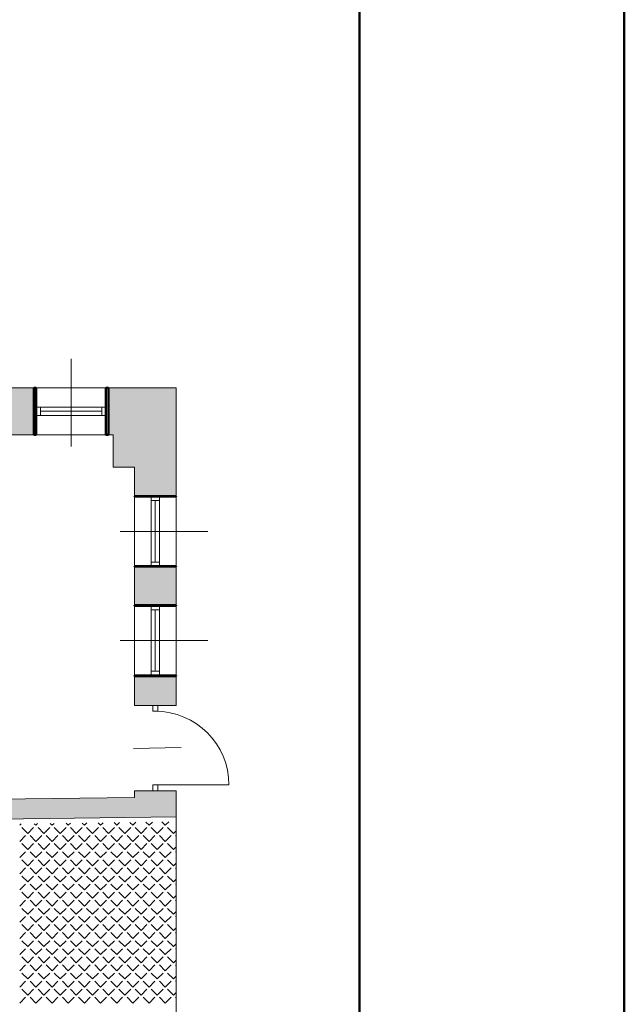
# Model space of a CAD drawing. Header units: millimetres. Extents: x -23540 to 53212, y -37964 to 41185.
# Tile 167 of 203: x 13002 to 13740, y -30398 to -29196. Entities that reach past the tile are written whole.
import ezdxf

# ---------------------------------------------------------------- set-up
doc = ezdxf.new("R2010")
doc.units = ezdxf.units.MM
doc.layers.get('0').update_dxf_attribs({"lineweight": 18})
for name, color, linetype, lineweight in [('Cienka', 7, 'Continuous', 18), ('M_Ramki rysunków', 2, 'Continuous', 18), ('PG_WIDOKOWE_CIENKIE', 1, 'Continuous', 18), ('PG_ŚCIANY_DZIAŁOWE', 3, 'Continuous', 18), ('PG_ŚCIANY_SŁUPY', 4, 'Continuous', 18), ('Przekrojowa', 60, 'Continuous', 18)]:
    doc.layers.add(name, color=color, linetype=linetype, lineweight=lineweight)

msp = doc.modelspace()

# ---------------------------------------------------------------- hatches: boundary and pattern name
at = {"layer": 'PG_ŚCIANY_DZIAŁOWE', "true_color": 0x636466, "transparency": 33554610}
h = msp.add_hatch(color=251, dxfattribs=at)
h.dxf.hatch_style = 1
h.paths.add_polyline_path([(13018.9, -29645.5), (12978.4, -29645.5), (12978.4, -29702.7), (13018.9, -29702.7)])
h = msp.add_hatch(color=251, dxfattribs=at)
h.dxf.hatch_style = 1
h.paths.add_polyline_path([(13192.9, -29645.5), (13110.4, -29645.5), (13110.4, -29702.7), (13115.9, -29702.7), (13115.9, -29742.2), (13129.5, -29742.2), (13141.9, -29742.2), (13141.9, -29777.7), (13192.9, -29777.7)])
h = msp.add_hatch(color=251, dxfattribs=at)
h.dxf.hatch_style = 1
h.paths.add_polyline_path([(13192.9, -29863.7), (13141.9, -29863.7), (13141.9, -29910.7), (13192.9, -29910.7)])
h = msp.add_hatch(color=251, dxfattribs=at)
h.dxf.hatch_style = 1
h.paths.add_polyline_path([(13192.9, -29997.7), (13141.9, -29997.7), (13141.9, -30033.5), (13192.9, -30033.5)])
h = msp.add_hatch(color=251, dxfattribs=at)
h.dxf.hatch_style = 1
h.paths.add_polyline_path([(13192.9, -30145.1), (13192.9, -30137.5), (13141.9, -30137.5), (13141.9, -30145.7), (12888.9, -30148.8), (12768.9, -30150.2), (12729.4, -30150.7), (12729.4, -30497.2), (12729.4, -30518.7), (12753.9, -30518.7), (12753.9, -30174.9), (12888.9, -30173.3), (13192.9, -30169.6)])

# ---------------------------------------------------------------- linework, layer by layer
at = {"color": 251, "lineweight": 20, "true_color": 0x636466}
for p, q in [((13064.8, -29610.1), (13064.8, -29716.9)), ((13018.9, -29702.7), (13018.9, -29645.5)), ((13110.4, -29702.7), (13110.4, -29645.5)), ((13115.9, -29702.7), (12587.9, -29702.7)), ((13115.9, -29742.2), (13115.9, -29702.7)), ((13115.9, -29742.2), (13141.9, -29742.2)), ((13141.9, -29777.7), (13192.9, -29777.7)), ((13172.4, -29778.2), (13162.4, -29778.2)), ((13231.4, -29820.9), (13124.6, -29820.9)), ((13172.4, -29863.2), (13162.4, -29863.2)), ((13141.9, -29910.7), (13192.9, -29910.7)), ((13141.9, -29910.7), (13192.9, -29910.7)), ((13141.9, -29910.7), (13192.9, -29910.7)), ((13172.4, -29911.7), (13162.4, -29911.7)), ((13231.4, -29954.2), (13124.6, -29954.2)), ((13141.9, -29997.7), (13192.9, -29997.7)), ((13172.4, -29996.7), (13162.4, -29996.7)), ((13141.9, -30033.5), (13192.9, -30033.5)), ((13141.9, -30145.7), (13141.9, -30137.5)), ((13141.9, -30137.5), (13192.9, -30137.5)), ((13167.4, -30130.5), (13257.4, -30130.5)), ((13141.9, -30145.7), (12888.9, -30148.8)), ((13192.9, -30169.6), (12888.9, -30173.3))]:
    msp.add_line(p, q, dxfattribs=at)
at = {"color": 251, "true_color": 0x636466}
for p, q in [((13107.1, -29669.1), (13022.1, -29669.1)), ((13022.1, -29669.1), (13022.1, -29679.1)), ((13027.1, -29669.1), (13027.1, -29679.1)), ((13102.1, -29669.1), (13102.1, -29679.1)), ((13107.1, -29669.1), (13107.1, -29679.1)), ((13107.1, -29679.1), (13022.1, -29679.1)), ((13102.1, -29674.1), (13027.1, -29674.1)), ((13162.4, -29863.2), (13162.4, -29778.2)), ((13172.4, -29863.2), (13172.4, -29778.2)), ((13172.4, -29783.2), (13162.4, -29783.2)), ((13167.4, -29858.2), (13167.4, -29783.2)), ((13172.4, -29858.2), (13162.4, -29858.2)), ((13162.4, -29996.7), (13162.4, -29911.7)), ((13172.4, -29996.7), (13172.4, -29911.7)), ((13172.4, -29916.7), (13162.4, -29916.7)), ((13167.4, -29991.7), (13167.4, -29916.7)), ((13172.4, -29991.7), (13162.4, -29991.7)), ((13164.4, -30033.5), (13170.4, -30033.5)), ((13164.4, -30033.5), (13164.4, -30040.5)), ((13164.4, -30040.5), (13170.4, -30040.5)), ((13170.4, -30040.5), (13170.4, -30033.5)), ((13164.4, -30130.5), (13170.4, -30130.5)), ((13164.4, -30137.5), (13164.4, -30130.5)), ((13164.4, -30137.5), (13170.4, -30137.5)), ((13170.4, -30130.5), (13170.4, -30137.5)), ((13192.9, -31300.5), (13192.9, -30145.1))]:
    msp.add_line(p, q, dxfattribs=at)
at = {"color": 251, "linetype": 'Continuous', "lineweight": 20, "true_color": 0x636466}
for p, q in [((13080.8, -30179.8), (13078, -30177)), ((13080.8, -30179.8), (13083.7, -30176.9)), ((13100.6, -30179.8), (13097.5, -30176.7)), ((13100.6, -30179.8), (13103.7, -30176.6)), ((13120.3, -30179.8), (13117, -30176.5)), ((13120.3, -30179.8), (13123.7, -30176.4)), ((13140.1, -30179.8), (13136.5, -30176.2)), ((13140.1, -30179.8), (13143.8, -30176.1)), ((13159.8, -30179.8), (13156, -30175.9)), ((13159.8, -30179.8), (13163.8, -30175.8)), ((13179.6, -30179.8), (13175.5, -30175.7)), ((13179.6, -30179.8), (13183.8, -30175.6)), ((13001.8, -30179.8), (13003.6, -30178)), ((13011.7, -30189.7), (13004.5, -30182.5)), ((13011.7, -30189.7), (13018.8, -30182.5)), ((13021.5, -30179.8), (13019.5, -30177.8)), ((13021.5, -30179.8), (13023.6, -30177.7)), ((13031.4, -30189.7), (13024.2, -30182.5)), ((13031.4, -30189.7), (13038.6, -30182.5)), ((13041.3, -30179.8), (13039, -30177.5)), ((13041.3, -30179.8), (13043.7, -30177.4)), ((13051.2, -30189.7), (13044, -30182.5)), ((13051.2, -30189.7), (13058.4, -30182.5)), ((13061.1, -30179.8), (13058.5, -30177.2)), ((13061.1, -30179.8), (13063.7, -30177.2)), ((13070.9, -30189.7), (13063.8, -30182.5)), ((13070.9, -30189.7), (13078.1, -30182.5)), ((13090.7, -30189.7), (13083.5, -30182.5)), ((13090.7, -30189.7), (13097.9, -30182.5)), ((13110.4, -30189.7), (13103.3, -30182.5)), ((13110.4, -30189.7), (13117.6, -30182.5)), ((13130.2, -30189.7), (13123, -30182.5)), ((13130.2, -30189.7), (13137.4, -30182.5)), ((13150, -30189.7), (13142.8, -30182.5)), ((13150, -30189.7), (13157.1, -30182.5)), ((13169.7, -30189.7), (13162.5, -30182.5)), ((13169.7, -30189.7), (13176.9, -30182.5)), ((13189.5, -30189.7), (13182.3, -30182.5)), ((13189.5, -30189.7), (13192.8, -30186.4)), ((13001.8, -30199.5), (13009, -30192.4)), ((13021.5, -30199.5), (13014.4, -30192.4)), ((13021.5, -30199.5), (13028.7, -30192.4)), ((13041.3, -30199.5), (13034.1, -30192.4)), ((13041.3, -30199.5), (13048.5, -30192.4)), ((13061.1, -30199.5), (13053.9, -30192.4)), ((13061.1, -30199.5), (13068.2, -30192.4)), ((13080.8, -30199.5), (13073.6, -30192.4)), ((13080.8, -30199.5), (13088, -30192.4)), ((13100.6, -30199.5), (13093.4, -30192.4)), ((13100.6, -30199.5), (13107.8, -30192.4)), ((13120.3, -30199.5), (13113.1, -30192.4)), ((13120.3, -30199.5), (13127.5, -30192.4)), ((13140.1, -30199.5), (13132.9, -30192.4)), ((13140.1, -30199.5), (13147.3, -30192.4)), ((13159.8, -30199.5), (13152.7, -30192.4)), ((13159.8, -30199.5), (13167, -30192.4)), ((13179.6, -30199.5), (13172.4, -30192.4)), ((13179.6, -30199.5), (13186.8, -30192.4)), ((13192.8, -30193), (13192.2, -30192.4)), ((13001.8, -30219.3), (13009, -30212.1)), ((13011.7, -30209.4), (13004.5, -30202.2)), ((13011.7, -30209.4), (13018.8, -30202.2)), ((13021.5, -30219.3), (13014.4, -30212.1)), ((13021.5, -30219.3), (13028.7, -30212.1)), ((13031.4, -30209.4), (13024.2, -30202.2)), ((13031.4, -30209.4), (13038.6, -30202.2)), ((13041.3, -30219.3), (13034.1, -30212.1)), ((13041.3, -30219.3), (13048.5, -30212.1)), ((13051.2, -30209.4), (13044, -30202.2)), ((13051.2, -30209.4), (13058.4, -30202.2)), ((13061.1, -30219.3), (13053.9, -30212.1)), ((13061.1, -30219.3), (13068.2, -30212.1)), ((13070.9, -30209.4), (13063.8, -30202.2)), ((13070.9, -30209.4), (13078.1, -30202.2)), ((13080.8, -30219.3), (13073.6, -30212.1)), ((13080.8, -30219.3), (13088, -30212.1)), ((13090.7, -30209.4), (13083.5, -30202.2)), ((13090.7, -30209.4), (13097.9, -30202.2)), ((13100.6, -30219.3), (13093.4, -30212.1)), ((13100.6, -30219.3), (13107.8, -30212.1)), ((13110.4, -30209.4), (13103.3, -30202.2)), ((13110.4, -30209.4), (13117.6, -30202.2)), ((13120.3, -30219.3), (13113.1, -30212.1)), ((13120.3, -30219.3), (13127.5, -30212.1)), ((13130.2, -30209.4), (13123, -30202.2)), ((13130.2, -30209.4), (13137.4, -30202.2)), ((13140.1, -30219.3), (13132.9, -30212.1)), ((13140.1, -30219.3), (13147.3, -30212.1)), ((13150, -30209.4), (13142.8, -30202.2)), ((13150, -30209.4), (13157.1, -30202.2)), ((13159.8, -30219.3), (13152.7, -30212.1)), ((13159.8, -30219.3), (13167, -30212.1)), ((13169.7, -30209.4), (13162.5, -30202.2)), ((13169.7, -30209.4), (13176.9, -30202.2)), ((13179.6, -30219.3), (13172.4, -30212.1)), ((13179.6, -30219.3), (13186.8, -30212.1)), ((13189.5, -30209.4), (13182.3, -30202.2)), ((13189.5, -30209.4), (13192.8, -30206.1)), ((13192.8, -30212.7), (13192.2, -30212.1)), ((13011.7, -30229.2), (13004.5, -30222)), ((13011.7, -30229.2), (13018.8, -30222)), ((13031.4, -30229.2), (13024.2, -30222)), ((13031.4, -30229.2), (13038.6, -30222)), ((13051.2, -30229.2), (13044, -30222)), ((13051.2, -30229.2), (13058.4, -30222)), ((13070.9, -30229.2), (13063.8, -30222)), ((13070.9, -30229.2), (13078.1, -30222)), ((13090.7, -30229.2), (13083.5, -30222)), ((13090.7, -30229.2), (13097.9, -30222)), ((13110.4, -30229.2), (13103.3, -30222)), ((13110.4, -30229.2), (13117.6, -30222)), ((13130.2, -30229.2), (13123, -30222)), ((13130.2, -30229.2), (13137.4, -30222)), ((13150, -30229.2), (13142.8, -30222)), ((13150, -30229.2), (13157.1, -30222)), ((13169.7, -30229.2), (13162.5, -30222)), ((13169.7, -30229.2), (13176.9, -30222)), ((13189.5, -30229.2), (13182.3, -30222)), ((13001.8, -30239.1), (13009, -30231.9)), ((13021.5, -30239.1), (13014.4, -30231.9)), ((13021.5, -30239.1), (13028.7, -30231.9)), ((13041.3, -30239.1), (13034.1, -30231.9)), ((13041.3, -30239.1), (13048.5, -30231.9)), ((13061.1, -30239.1), (13053.9, -30231.9)), ((13061.1, -30239.1), (13068.2, -30231.9)), ((13080.8, -30239.1), (13073.6, -30231.9)), ((13080.8, -30239.1), (13088, -30231.9)), ((13100.6, -30239.1), (13093.4, -30231.9)), ((13100.6, -30239.1), (13107.8, -30231.9)), ((13120.3, -30239.1), (13113.1, -30231.9)), ((13120.3, -30239.1), (13127.5, -30231.9)), ((13140.1, -30239.1), (13132.9, -30231.9)), ((13140.1, -30239.1), (13147.3, -30231.9)), ((13159.8, -30239.1), (13152.7, -30231.9)), ((13159.8, -30239.1), (13167, -30231.9)), ((13179.6, -30239.1), (13172.4, -30231.9)), ((13179.6, -30239.1), (13186.8, -30231.9)), ((13189.5, -30229.2), (13192.8, -30225.9)), ((13192.8, -30232.5), (13192.2, -30231.9)), ((13011.7, -30248.9), (13004.5, -30241.8)), ((13011.7, -30248.9), (13018.8, -30241.8)), ((13031.4, -30248.9), (13024.2, -30241.8)), ((13031.4, -30248.9), (13038.6, -30241.8)), ((13051.2, -30248.9), (13044, -30241.8)), ((13051.2, -30248.9), (13058.4, -30241.8)), ((13070.9, -30248.9), (13063.8, -30241.8)), ((13070.9, -30248.9), (13078.1, -30241.8)), ((13090.7, -30248.9), (13083.5, -30241.8)), ((13090.7, -30248.9), (13097.9, -30241.8)), ((13110.4, -30248.9), (13103.3, -30241.8)), ((13110.4, -30248.9), (13117.6, -30241.8)), ((13130.2, -30248.9), (13123, -30241.8)), ((13130.2, -30248.9), (13137.4, -30241.8)), ((13150, -30248.9), (13142.8, -30241.8)), ((13150, -30248.9), (13157.1, -30241.8)), ((13169.7, -30248.9), (13162.5, -30241.8)), ((13169.7, -30248.9), (13176.9, -30241.8)), ((13189.5, -30248.9), (13182.3, -30241.8)), ((13189.5, -30248.9), (13192.8, -30245.6)), ((13001.8, -30258.8), (13009, -30251.6)), ((13021.5, -30258.8), (13014.4, -30251.6)), ((13021.5, -30258.8), (13028.7, -30251.6)), ((13041.3, -30258.8), (13034.1, -30251.6)), ((13041.3, -30258.8), (13048.5, -30251.6)), ((13061.1, -30258.8), (13053.9, -30251.6)), ((13061.1, -30258.8), (13068.2, -30251.6)), ((13080.8, -30258.8), (13073.6, -30251.6)), ((13080.8, -30258.8), (13088, -30251.6)), ((13100.6, -30258.8), (13093.4, -30251.6)), ((13100.6, -30258.8), (13107.8, -30251.6)), ((13120.3, -30258.8), (13113.1, -30251.6)), ((13120.3, -30258.8), (13127.5, -30251.6)), ((13140.1, -30258.8), (13132.9, -30251.6)), ((13140.1, -30258.8), (13147.3, -30251.6)), ((13159.8, -30258.8), (13152.7, -30251.6)), ((13159.8, -30258.8), (13167, -30251.6)), ((13179.6, -30258.8), (13172.4, -30251.6)), ((13179.6, -30258.8), (13186.8, -30251.6)), ((13192.8, -30252.2), (13192.2, -30251.6)), ((13001.8, -30278.6), (13009, -30271.4)), ((13011.7, -30268.7), (13004.5, -30261.5)), ((13011.7, -30268.7), (13018.8, -30261.5)), ((13021.5, -30278.6), (13014.4, -30271.4)), ((13021.5, -30278.6), (13028.7, -30271.4)), ((13031.4, -30268.7), (13024.2, -30261.5)), ((13031.4, -30268.7), (13038.6, -30261.5)), ((13041.3, -30278.6), (13034.1, -30271.4)), ((13041.3, -30278.6), (13048.5, -30271.4)), ((13051.2, -30268.7), (13044, -30261.5)), ((13051.2, -30268.7), (13058.4, -30261.5)), ((13061.1, -30278.6), (13053.9, -30271.4)), ((13061.1, -30278.6), (13068.2, -30271.4)), ((13070.9, -30268.7), (13063.8, -30261.5)), ((13070.9, -30268.7), (13078.1, -30261.5)), ((13080.8, -30278.6), (13073.6, -30271.4)), ((13080.8, -30278.6), (13088, -30271.4)), ((13090.7, -30268.7), (13083.5, -30261.5)), ((13090.7, -30268.7), (13097.9, -30261.5)), ((13100.6, -30278.6), (13093.4, -30271.4)), ((13100.6, -30278.6), (13107.8, -30271.4)), ((13110.4, -30268.7), (13103.3, -30261.5)), ((13110.4, -30268.7), (13117.6, -30261.5)), ((13120.3, -30278.6), (13113.1, -30271.4)), ((13120.3, -30278.6), (13127.5, -30271.4)), ((13130.2, -30268.7), (13123, -30261.5)), ((13130.2, -30268.7), (13137.4, -30261.5)), ((13140.1, -30278.6), (13132.9, -30271.4)), ((13140.1, -30278.6), (13147.3, -30271.4)), ((13150, -30268.7), (13142.8, -30261.5)), ((13150, -30268.7), (13157.1, -30261.5)), ((13159.8, -30278.6), (13152.7, -30271.4)), ((13159.8, -30278.6), (13167, -30271.4)), ((13169.7, -30268.7), (13162.5, -30261.5)), ((13169.7, -30268.7), (13176.9, -30261.5)), ((13179.6, -30278.6), (13172.4, -30271.4)), ((13179.6, -30278.6), (13186.8, -30271.4)), ((13189.5, -30268.7), (13182.3, -30261.5)), ((13189.5, -30268.7), (13192.8, -30265.4)), ((13192.8, -30272), (13192.2, -30271.4)), ((13011.7, -30288.5), (13004.5, -30281.3)), ((13011.7, -30288.5), (13018.8, -30281.3)), ((13031.4, -30288.5), (13024.2, -30281.3)), ((13031.4, -30288.5), (13038.6, -30281.3)), ((13051.2, -30288.5), (13044, -30281.3)), ((13051.2, -30288.5), (13058.4, -30281.3)), ((13070.9, -30288.5), (13063.8, -30281.3)), ((13070.9, -30288.5), (13078.1, -30281.3)), ((13090.7, -30288.5), (13083.5, -30281.3)), ((13090.7, -30288.5), (13097.9, -30281.3)), ((13110.4, -30288.5), (13103.3, -30281.3)), ((13110.4, -30288.5), (13117.6, -30281.3)), ((13130.2, -30288.5), (13123, -30281.3)), ((13130.2, -30288.5), (13137.4, -30281.3)), ((13150, -30288.5), (13142.8, -30281.3)), ((13150, -30288.5), (13157.1, -30281.3)), ((13169.7, -30288.5), (13162.5, -30281.3)), ((13169.7, -30288.5), (13176.9, -30281.3)), ((13189.5, -30288.5), (13182.3, -30281.3)), ((13189.5, -30288.5), (13192.8, -30285.2)), ((13001.8, -30298.3), (13009, -30291.1)), ((13021.5, -30298.3), (13014.4, -30291.1)), ((13021.5, -30298.3), (13028.7, -30291.1)), ((13041.3, -30298.3), (13034.1, -30291.1)), ((13041.3, -30298.3), (13048.5, -30291.1)), ((13061.1, -30298.3), (13053.9, -30291.1)), ((13061.1, -30298.3), (13068.2, -30291.1)), ((13080.8, -30298.3), (13073.6, -30291.1)), ((13080.8, -30298.3), (13088, -30291.1)), ((13100.6, -30298.3), (13093.4, -30291.1)), ((13100.6, -30298.3), (13107.8, -30291.1)), ((13120.3, -30298.3), (13113.1, -30291.1)), ((13120.3, -30298.3), (13127.5, -30291.1)), ((13140.1, -30298.3), (13132.9, -30291.1)), ((13140.1, -30298.3), (13147.3, -30291.1)), ((13159.8, -30298.3), (13152.7, -30291.1)), ((13159.8, -30298.3), (13167, -30291.1)), ((13179.6, -30298.3), (13172.4, -30291.1)), ((13179.6, -30298.3), (13186.8, -30291.1)), ((13192.8, -30291.7), (13192.2, -30291.1)), ((13011.7, -30308.2), (13004.5, -30301)), ((13011.7, -30308.2), (13018.8, -30301)), ((13031.4, -30308.2), (13024.2, -30301)), ((13031.4, -30308.2), (13038.6, -30301)), ((13051.2, -30308.2), (13044, -30301)), ((13051.2, -30308.2), (13058.4, -30301)), ((13070.9, -30308.2), (13063.8, -30301)), ((13070.9, -30308.2), (13078.1, -30301)), ((13090.7, -30308.2), (13083.5, -30301)), ((13090.7, -30308.2), (13097.9, -30301)), ((13110.4, -30308.2), (13103.3, -30301)), ((13110.4, -30308.2), (13117.6, -30301)), ((13130.2, -30308.2), (13123, -30301)), ((13130.2, -30308.2), (13137.4, -30301)), ((13150, -30308.2), (13142.8, -30301)), ((13150, -30308.2), (13157.1, -30301)), ((13169.7, -30308.2), (13162.5, -30301)), ((13169.7, -30308.2), (13176.9, -30301)), ((13189.5, -30308.2), (13182.3, -30301)), ((13189.5, -30308.2), (13192.8, -30304.9)), ((13001.8, -30318.1), (13009, -30310.9)), ((13011.7, -30328), (13004.5, -30320.8)), ((13011.7, -30328), (13018.8, -30320.8)), ((13021.5, -30318.1), (13014.4, -30310.9)), ((13021.5, -30318.1), (13028.7, -30310.9)), ((13031.4, -30328), (13024.2, -30320.8)), ((13031.4, -30328), (13038.6, -30320.8)), ((13041.3, -30318.1), (13034.1, -30310.9)), ((13041.3, -30318.1), (13048.5, -30310.9)), ((13051.2, -30328), (13044, -30320.8)), ((13051.2, -30328), (13058.4, -30320.8)), ((13061.1, -30318.1), (13053.9, -30310.9)), ((13061.1, -30318.1), (13068.2, -30310.9)), ((13070.9, -30328), (13063.8, -30320.8)), ((13070.9, -30328), (13078.1, -30320.8)), ((13080.8, -30318.1), (13073.6, -30310.9)), ((13080.8, -30318.1), (13088, -30310.9)), ((13090.7, -30328), (13083.5, -30320.8)), ((13090.7, -30328), (13097.9, -30320.8)), ((13100.6, -30318.1), (13093.4, -30310.9)), ((13100.6, -30318.1), (13107.8, -30310.9)), ((13110.4, -30328), (13103.3, -30320.8)), ((13110.4, -30328), (13117.6, -30320.8)), ((13120.3, -30318.1), (13113.1, -30310.9)), ((13120.3, -30318.1), (13127.5, -30310.9)), ((13130.2, -30328), (13123, -30320.8)), ((13130.2, -30328), (13137.4, -30320.8)), ((13140.1, -30318.1), (13132.9, -30310.9)), ((13140.1, -30318.1), (13147.3, -30310.9)), ((13150, -30328), (13142.8, -30320.8)), ((13150, -30328), (13157.1, -30320.8)), ((13159.8, -30318.1), (13152.7, -30310.9)), ((13159.8, -30318.1), (13167, -30310.9)), ((13169.7, -30328), (13162.5, -30320.8)), ((13169.7, -30328), (13176.9, -30320.8)), ((13179.6, -30318.1), (13172.4, -30310.9)), ((13179.6, -30318.1), (13186.8, -30310.9)), ((13189.5, -30328), (13182.3, -30320.8)), ((13192.8, -30311.5), (13192.2, -30310.9)), ((13001.8, -30337.8), (13009, -30330.7)), ((13021.5, -30337.8), (13014.4, -30330.7)), ((13021.5, -30337.8), (13028.7, -30330.7)), ((13041.3, -30337.8), (13034.1, -30330.7)), ((13041.3, -30337.8), (13048.5, -30330.7)), ((13061.1, -30337.8), (13053.9, -30330.7)), ((13061.1, -30337.8), (13068.2, -30330.7)), ((13080.8, -30337.8), (13073.6, -30330.7)), ((13080.8, -30337.8), (13088, -30330.7)), ((13100.6, -30337.8), (13093.4, -30330.7)), ((13100.6, -30337.8), (13107.8, -30330.7)), ((13120.3, -30337.8), (13113.1, -30330.7)), ((13120.3, -30337.8), (13127.5, -30330.7)), ((13140.1, -30337.8), (13132.9, -30330.7)), ((13140.1, -30337.8), (13147.3, -30330.7)), ((13159.8, -30337.8), (13152.7, -30330.7)), ((13159.8, -30337.8), (13167, -30330.7)), ((13179.6, -30337.8), (13172.4, -30330.7)), ((13179.6, -30337.8), (13186.8, -30330.7)), ((13189.5, -30328), (13192.8, -30324.7)), ((13192.8, -30331.3), (13192.2, -30330.7)), ((13011.7, -30347.7), (13004.5, -30340.5)), ((13011.7, -30347.7), (13018.8, -30340.5)), ((13031.4, -30347.7), (13024.2, -30340.5)), ((13031.4, -30347.7), (13038.6, -30340.5)), ((13051.2, -30347.7), (13044, -30340.5)), ((13051.2, -30347.7), (13058.4, -30340.5)), ((13070.9, -30347.7), (13063.8, -30340.5)), ((13070.9, -30347.7), (13078.1, -30340.5)), ((13090.7, -30347.7), (13083.5, -30340.5)), ((13090.7, -30347.7), (13097.9, -30340.5)), ((13110.4, -30347.7), (13103.3, -30340.5)), ((13110.4, -30347.7), (13117.6, -30340.5)), ((13130.2, -30347.7), (13123, -30340.5)), ((13130.2, -30347.7), (13137.4, -30340.5)), ((13150, -30347.7), (13142.8, -30340.5)), ((13150, -30347.7), (13157.1, -30340.5)), ((13169.7, -30347.7), (13162.5, -30340.5)), ((13169.7, -30347.7), (13176.9, -30340.5)), ((13189.5, -30347.7), (13182.3, -30340.5)), ((13189.5, -30347.7), (13192.8, -30344.4)), ((13001.8, -30357.6), (13009, -30350.4)), ((13021.5, -30357.6), (13014.4, -30350.4)), ((13021.5, -30357.6), (13028.7, -30350.4)), ((13041.3, -30357.6), (13034.1, -30350.4)), ((13041.3, -30357.6), (13048.5, -30350.4)), ((13061.1, -30357.6), (13053.9, -30350.4)), ((13061.1, -30357.6), (13068.2, -30350.4)), ((13080.8, -30357.6), (13073.6, -30350.4)), ((13080.8, -30357.6), (13088, -30350.4)), ((13100.6, -30357.6), (13093.4, -30350.4)), ((13100.6, -30357.6), (13107.8, -30350.4)), ((13120.3, -30357.6), (13113.1, -30350.4)), ((13120.3, -30357.6), (13127.5, -30350.4)), ((13140.1, -30357.6), (13132.9, -30350.4)), ((13140.1, -30357.6), (13147.3, -30350.4)), ((13159.8, -30357.6), (13152.7, -30350.4)), ((13159.8, -30357.6), (13167, -30350.4)), ((13179.6, -30357.6), (13172.4, -30350.4)), ((13179.6, -30357.6), (13186.8, -30350.4)), ((13192.8, -30351), (13192.2, -30350.4)), ((13011.7, -30367.5), (13004.5, -30360.3)), ((13011.7, -30367.5), (13018.8, -30360.3)), ((13031.4, -30367.5), (13024.2, -30360.3)), ((13031.4, -30367.5), (13038.6, -30360.3)), ((13051.2, -30367.5), (13044, -30360.3)), ((13051.2, -30367.5), (13058.4, -30360.3)), ((13070.9, -30367.5), (13063.8, -30360.3)), ((13070.9, -30367.5), (13078.1, -30360.3)), ((13090.7, -30367.5), (13083.5, -30360.3)), ((13090.7, -30367.5), (13097.9, -30360.3)), ((13110.4, -30367.5), (13103.3, -30360.3)), ((13110.4, -30367.5), (13117.6, -30360.3)), ((13130.2, -30367.5), (13123, -30360.3)), ((13130.2, -30367.5), (13137.4, -30360.3)), ((13150, -30367.5), (13142.8, -30360.3)), ((13150, -30367.5), (13157.1, -30360.3)), ((13169.7, -30367.5), (13162.5, -30360.3)), ((13169.7, -30367.5), (13176.9, -30360.3)), ((13189.5, -30367.5), (13182.3, -30360.3)), ((13189.5, -30367.5), (13192.8, -30364.2)), ((13001.8, -30377.4), (13009, -30370.2)), ((13011.7, -30387.2), (13004.5, -30380)), ((13011.7, -30387.2), (13018.8, -30380)), ((13021.5, -30377.4), (13014.4, -30370.2)), ((13021.5, -30377.4), (13028.7, -30370.2)), ((13031.4, -30387.2), (13024.2, -30380)), ((13031.4, -30387.2), (13038.6, -30380)), ((13041.3, -30377.4), (13034.1, -30370.2)), ((13041.3, -30377.4), (13048.5, -30370.2)), ((13051.2, -30387.2), (13044, -30380)), ((13051.2, -30387.2), (13058.4, -30380)), ((13061.1, -30377.4), (13053.9, -30370.2)), ((13061.1, -30377.4), (13068.2, -30370.2)), ((13070.9, -30387.2), (13063.8, -30380)), ((13070.9, -30387.2), (13078.1, -30380)), ((13080.8, -30377.4), (13073.6, -30370.2)), ((13080.8, -30377.4), (13088, -30370.2)), ((13090.7, -30387.2), (13083.5, -30380)), ((13090.7, -30387.2), (13097.9, -30380)), ((13100.6, -30377.4), (13093.4, -30370.2)), ((13100.6, -30377.4), (13107.8, -30370.2)), ((13110.4, -30387.2), (13103.3, -30380)), ((13110.4, -30387.2), (13117.6, -30380)), ((13120.3, -30377.4), (13113.1, -30370.2)), ((13120.3, -30377.4), (13127.5, -30370.2)), ((13130.2, -30387.2), (13123, -30380)), ((13130.2, -30387.2), (13137.4, -30380)), ((13140.1, -30377.4), (13132.9, -30370.2)), ((13140.1, -30377.4), (13147.3, -30370.2)), ((13150, -30387.2), (13142.8, -30380)), ((13150, -30387.2), (13157.1, -30380)), ((13159.8, -30377.4), (13152.7, -30370.2)), ((13159.8, -30377.4), (13167, -30370.2)), ((13169.7, -30387.2), (13162.5, -30380)), ((13169.7, -30387.2), (13176.9, -30380)), ((13179.6, -30377.4), (13172.4, -30370.2)), ((13179.6, -30377.4), (13186.8, -30370.2)), ((13189.5, -30387.2), (13182.3, -30380)), ((13192.8, -30370.8), (13192.2, -30370.2)), ((13001.8, -30397.1), (13009, -30389.9)), ((13021.5, -30397.1), (13014.4, -30389.9)), ((13021.5, -30397.1), (13028.7, -30389.9)), ((13041.3, -30397.1), (13034.1, -30389.9)), ((13041.3, -30397.1), (13048.5, -30389.9)), ((13061.1, -30397.1), (13053.9, -30389.9)), ((13061.1, -30397.1), (13068.2, -30389.9)), ((13080.8, -30397.1), (13073.6, -30389.9)), ((13080.8, -30397.1), (13088, -30389.9)), ((13100.6, -30397.1), (13093.4, -30389.9)), ((13100.6, -30397.1), (13107.8, -30389.9)), ((13120.3, -30397.1), (13113.1, -30389.9)), ((13120.3, -30397.1), (13127.5, -30389.9)), ((13140.1, -30397.1), (13132.9, -30389.9)), ((13140.1, -30397.1), (13147.3, -30389.9)), ((13159.8, -30397.1), (13152.7, -30389.9)), ((13159.8, -30397.1), (13167, -30389.9)), ((13179.6, -30397.1), (13172.4, -30389.9)), ((13179.6, -30397.1), (13186.8, -30389.9)), ((13189.5, -30387.2), (13192.8, -30383.9)), ((13192.8, -30390.5), (13192.2, -30389.9))]:
    msp.add_line(p, q, dxfattribs=at)
at = {"color": 251, "lineweight": 20, "true_color": 0x636466}
msp.add_arc((13167.4, -30130.5), 90, 0, 90, dxfattribs=at)
at = {"layer": 'Cienka', "color": 251, "true_color": 0x636466}
msp.add_line((13140.8, -30086), (13199.1, -30084.8), dxfattribs=at)
at = {"layer": 'M_Ramki rysunków', "color": 18, "lineweight": 50, "true_color": 0x000000}
msp.add_line((13416.9, -28849), (13416.9, -32949), dxfattribs=at)
at = {"layer": 'PG_WIDOKOWE_CIENKIE', "color": 251, "lineweight": 50, "true_color": 0x636466}
for p, q in [((13022.1, -29645.5), (13018.9, -29645.5)), ((13018.9, -29645.5), (13018.9, -29702.7)), ((13022.1, -29702.7), (13022.1, -29645.5)), ((13110.4, -29645.5), (13107.1, -29645.5)), ((13107.1, -29645.5), (13107.1, -29702.7)), ((13110.4, -29702.7), (13110.4, -29645.5)), ((13018.9, -29702.7), (13022.1, -29702.7)), ((13107.1, -29702.7), (13110.4, -29702.7)), ((13141.9, -29777.7), (13192.9, -29777.7)), ((13141.9, -29778.2), (13141.9, -29777.7)), ((13192.9, -29778.2), (13141.9, -29778.2)), ((13192.9, -29777.7), (13192.9, -29778.2)), ((13141.9, -29863.2), (13192.9, -29863.2)), ((13141.9, -29863.7), (13141.9, -29863.2)), ((13192.9, -29863.7), (13141.9, -29863.7)), ((13192.9, -29863.2), (13192.9, -29863.7)), ((13141.9, -29910.7), (13192.9, -29910.7)), ((13141.9, -29911.7), (13141.9, -29910.7)), ((13192.9, -29911.7), (13141.9, -29911.7)), ((13192.9, -29910.7), (13192.9, -29911.7)), ((13141.9, -29996.7), (13192.9, -29996.7)), ((13141.9, -29997.7), (13141.9, -29996.7)), ((13192.9, -29997.7), (13141.9, -29997.7)), ((13192.9, -29996.7), (13192.9, -29997.7))]:
    msp.add_line(p, q, dxfattribs=at)
at = {"layer": 'PG_ŚCIANY_SŁUPY', "color": 251, "true_color": 0x636466}
for p, q in [((12575.4, -29645.5), (13192.9, -29645.5)), ((13192.9, -30033.5), (13192.9, -29645.5)), ((13141.9, -30033.5), (13141.9, -29742.2)), ((13141.9, -30145.7), (13141.9, -30137.5)), ((13192.9, -30145.1), (13192.9, -30137.5))]:
    msp.add_line(p, q, dxfattribs=at)
at = {"layer": 'Przekrojowa', "color": 1, "lineweight": 50}
msp.add_lwpolyline([(10322.1, -28569.2), (13740.2, -28569.2), (13740.2, -33289.3), (10322.1, -33289.3)], close=True, dxfattribs=at)

doc.saveas('drawing.dxf')
